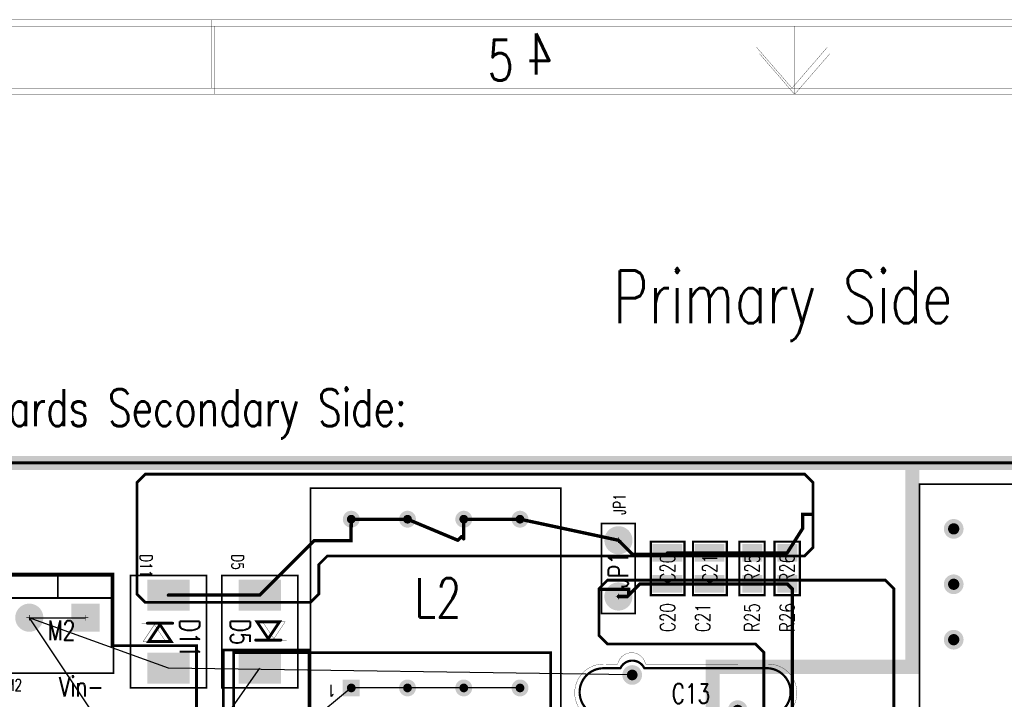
# Model space of a CAD drawing. Extents: x -4.8 to 11.7, y -3.6 to 8.1.
# Tile 42 of 53: x 0.7 to 4.2, y 5.7 to 8.1. Entities that reach past the tile are written whole.
import ezdxf
from ezdxf.enums import TextEntityAlignment as Align

# ---------------------------------------------------------------- set-up
doc = ezdxf.new("R2010")
doc.units = 0
for name, pattern in [('SIG_24', [2, 1, 1]), ('SIG_33', [2, 1, 1]), ('SIG_4', [2, 1, 1]), ('SIG_43', [2, 1, 1]), ('SIG_8', [2, 1, 1])]:
    doc.linetypes.add(name, pattern=pattern)
for name, color, linetype in [('2D_LINE_02', 231, 'CONTINUOUS'), ('2D_LINE_03', 112, 'CONTINUOUS'), ('2D_LINE_129', 2, 'CONTINUOUS'), ('2D_LINE_130', 106, 'CONTINUOUS'), ('BOARD_OUTLINE_00', 254, 'CONTINUOUS'), ('COPPER_01', 1, 'CONTINUOUS'), ('COPPER_04', 5, 'CONTINUOUS'), ('DRIL_NPLTE_THRU_01', 16, 'CONTINUOUS'), ('DRIL_NPLTE_THRU_04', 176, 'CONTINUOUS'), ('DRIL_PLTE_THRU_01', 16, 'CONTINUOUS'), ('DRIL_PLTE_THRU_04', 176, 'CONTINUOUS'), ('DRIL_SYMBOL', 254, 'CONTINUOUS'), ('LINK_00', 2, 'CONTINUOUS'), ('PADS_BOT', 5, 'CONTINUOUS'), ('PADS_INNER', 1, 'CONTINUOUS'), ('PADS_TOP', 1, 'CONTINUOUS'), ('PART_NAME_123', 255, 'CONTINUOUS'), ('PART_NAME_129', 2, 'CONTINUOUS'), ('PART_TOP_2DLINE_123', 255, 'CONTINUOUS'), ('PART_TOP_2DLINE_129', 2, 'CONTINUOUS'), ('PART_TOP_COPPER_123', 255, 'CONTINUOUS'), ('PART_TOP_TEXT_129', 2, 'CONTINUOUS'), ('TEXT_123', 255, 'CONTINUOUS'), ('TEXT_129', 2, 'CONTINUOUS'), ('TEXT_130', 106, 'CONTINUOUS'), ('TRACE_01', 1, 'CONTINUOUS')]:
    doc.layers.add(name, color=color, linetype=linetype)
doc.styles.add('W0$00075', font='simplex', dxfattribs={"width": 0.75})
doc.styles.add('W0$001', font='simplex', dxfattribs={"width": 0.75})
doc.styles.add('W0$006', font='simplex', dxfattribs={"width": 0.75})
doc.styles.add('W0$008', font='simplex', dxfattribs={"width": 0.75})
doc.styles.add('W0$01', font='simplex', dxfattribs={"width": 0.75})

# ---------------------------------------------------------------- blocks, each defined once
blk = doc.blocks.new('BOARD_1')
at = {"layer": 'BOARD_OUTLINE_00', "const_width": 0.01}
blk.add_lwpolyline([(0.0943, 1.2005), (7.4193, 1.2005), (7.4193, -5.5995), (0.0943, -5.5995)], close=True, dxfattribs=at)
blk = doc.blocks.new('SMOOTH_0$001')
at = {"const_width": 0.0005}
blk.add_lwpolyline([(-0.00025, 0, 1), (0.00025, 0, 1)], format="xyb", close=True, dxfattribs=at)
blk = doc.blocks.new('DRAWING_89')
at = {"layer": '2D_LINE_130', "const_width": 0.001}
for points in [[(15.9061, -0.4699), (-0.5924, -0.4699), (-0.5924, 10.2056), (15.9061, 10.2056)], [(15.6787, -0.2272), (-0.3346, -0.2272), (-0.3346, 9.963), (15.6787, 9.963)]]:
    blk.add_lwpolyline(points, close=True, dxfattribs=at)
for points in [[(5.5946, 9.963), (5.5946, 10.2056)], [(7.6569, 9.963), (7.6569, 10.2056)], [(7.6569, 9.9628), (7.5313, 10.1074)], [(7.6569, 9.9628), (7.7819, 10.1074)]]:
    blk.add_lwpolyline(points, dxfattribs=at)
at = {"layer": '2D_LINE_130'}
for p in [(5.5946, 10.2056), (7.6569, 10.2056), (7.5313, 10.1074), (7.7819, 10.1074), (5.5946, 9.963), (7.6569, 9.963), (7.6569, 9.9628), (7.6569, 9.9628)]:
    blk.add_blockref('SMOOTH_0$001', p, dxfattribs=at)
at = {"layer": 'TEXT_130', "style": 'W0$00075', "text_generation_flag": 2, "width": 0.75}
blk.add_text('4', height=0.1456, dxfattribs=at).set_placement((6.8077, 10.0115))
blk = doc.blocks.new('DRAWING_94')
at = {"layer": '2D_LINE_129', "const_width": 0.001}
blk.add_lwpolyline([(0, 0), (16.4985, 0), (16.4985, 10.6755), (0, 10.6755)], close=True, dxfattribs=at)
blk = doc.blocks.new('DRAWING_117')
at = {"layer": '2D_LINE_129', "const_width": 0.001}
blk.add_lwpolyline([(0, 0), (16.0133, 0), (16.0133, 10.1903), (0, 10.1903)], close=True, dxfattribs=at)
blk = doc.blocks.new('DRAWING_118')
at = {"layer": '2D_LINE_129', "const_width": 0.001}
blk.add_lwpolyline([(0, 0), (-0.125, 0.1446)], dxfattribs=at)
at = {"layer": '2D_LINE_129'}
for p in [(-0.125, 0.1446), (0, 0)]:
    blk.add_blockref('SMOOTH_0$001', p, dxfattribs=at)
blk = doc.blocks.new('DRAWING_119')
at = {"layer": '2D_LINE_129', "const_width": 0.001}
blk.add_lwpolyline([(0, 0), (0, 0.2426)], dxfattribs=at)
at = {"layer": '2D_LINE_129'}
for p in [(0, 0.2426), (0, 0)]:
    blk.add_blockref('SMOOTH_0$001', p, dxfattribs=at)
blk = doc.blocks.new('DRAWING_120')
at = {"layer": '2D_LINE_129', "const_width": 0.001}
blk.add_lwpolyline([(0, 0), (0.1256, 0.1446)], dxfattribs=at)
at = {"layer": '2D_LINE_129'}
for p in [(0.1256, 0.1446), (0, 0)]:
    blk.add_blockref('SMOOTH_0$001', p, dxfattribs=at)
blk = doc.blocks.new('DRAWING_121')
at = {"layer": '2D_LINE_129', "const_width": 0.001}
blk.add_lwpolyline([(0, 0), (0, 0.2426)], dxfattribs=at)
at = {"layer": '2D_LINE_129'}
for p in [(0, 0.2426), (0, 0)]:
    blk.add_blockref('SMOOTH_0$001', p, dxfattribs=at)
blk = doc.blocks.new('DRAWING_167')
at = {"layer": '2D_LINE_02', "const_width": 0.05}
blk.add_lwpolyline([(0.0943, 1.2005), (7.4193, 1.2005), (7.4193, -5.5995), (0.0943, -5.5995)], close=True, dxfattribs=at)
blk = doc.blocks.new('DRAWING_168')
at = {"layer": '2D_LINE_03', "const_width": 0.05}
blk.add_lwpolyline([(0.0943, 1.2005), (7.4193, 1.2005), (7.4193, -5.5995), (0.0943, -5.5995)], close=True, dxfattribs=at)
blk = doc.blocks.new('SMOOTH_0$05')
at = {"const_width": 0.025}
blk.add_lwpolyline([(-0.0125, 0, 1), (0.0125, 0, 1)], format="xyb", close=True, dxfattribs=at)
blk = doc.blocks.new('DRAWING_276')
at = {"layer": '2D_LINE_02', "const_width": 0.05}
blk.add_lwpolyline([(0.0746, 0.0502), (4.145, 0.0502), (4.145, -0.675), (3.4351, -0.675), (3.4351, -0.9951), (3.57, -0.9951), (3.57, -4.45), (2.89, -4.45), (2.89, -3.38), (0.0746, -3.38)], close=True, dxfattribs=at)
at = {"layer": '2D_LINE_02'}
for p in [(4.145, 0.0502), (3.4351, -0.675), (4.145, -0.675)]:
    blk.add_blockref('SMOOTH_0$05', p, dxfattribs=at)
blk = doc.blocks.new('SMOOTH_0$01')
at = {"const_width": 0.005}
blk.add_lwpolyline([(-0.0025, 0, 1), (0.0025, 0, 1)], format="xyb", close=True, dxfattribs=at)
blk = doc.blocks.new('COPPER_272')
at = {"layer": 'COPPER_01', "const_width": 0.01}
blk.add_lwpolyline([(0.067, -0.03), (0.097, 0), (1.085, 0), (1.115, -0.03), (1.115, -1.462), (1.085, -1.492), (0.683, -1.492), (0.653, -1.462), (0.653, -0.257), (0.623, -0.227), (0.097, -0.227), (0.067, -0.197)], close=True, dxfattribs=at)
at = {"layer": 'COPPER_01'}
for p in [(0.097, 0), (1.085, 0), (0.067, -0.03), (1.115, -0.03), (0.067, -0.197), (0.097, -0.227), (0.623, -0.227), (0.653, -0.257), (0.653, -1.462), (1.115, -1.462), (0.683, -1.492), (1.085, -1.492)]:
    blk.add_blockref('SMOOTH_0$01', p, dxfattribs=at)
blk = doc.blocks.new('COPPER_273')
at = {"layer": 'COPPER_01', "const_width": 0.01}
blk.add_lwpolyline([(0, 0.0809), (-0.03, 0.1109), (-2.374, 0.1109), (-2.404, 0.0809), (-2.404, -0.315), (-2.374, -0.345), (-1.787, -0.345), (-1.757, -0.315), (-1.757, -0.21), (-1.727, -0.18), (-0.03, -0.18), (0, -0.15)], close=True, dxfattribs=at)
at = {"layer": 'COPPER_01'}
for p in [(-2.374, 0.1109), (-0.03, 0.1109), (-2.404, 0.0809), (0, 0.0809), (-1.727, -0.18), (-0.03, -0.18), (0, -0.15), (-1.757, -0.21), (-2.404, -0.315), (-1.757, -0.315), (-2.374, -0.345), (-1.787, -0.345)]:
    blk.add_blockref('SMOOTH_0$01', p, dxfattribs=at)
blk = doc.blocks.new('COPPER_274')
at = {"layer": 'COPPER_04', "const_width": 0.01}
blk.add_lwpolyline([(0, 0.1442), (-1.127, 0.1442), (-1.127, -0.3561), (-1.307, -0.3561), (-1.307, -0.5011), (-1.046, -0.5011), (-1.046, -0.8861), (-1.204, -0.8861), (-1.204, -0.9761), (-1.017, -0.9761), (-1.017, -1.1911), (-1.3039, -1.1911), (-1.3039, -1.3311), (-1.009, -1.3311), (-1.009, -2.126), (-1.2739, -2.126), (-1.2739, -1.8811), (-1.2089, -1.8811), (-1.2089, -1.7761), (-1.355, -1.7761), (-1.355, -2.437), (-1.28, -2.437), (-1.28, -2.297), (-0.8289, -2.297), (-0.8289, -0.0961), (0, -0.0961)], close=True, dxfattribs=at)
at = {"layer": 'COPPER_04'}
for p in [(-1.127, 0.1442), (0, 0.1442), (-0.8289, -0.0961), (0, -0.0961), (-1.307, -0.3561), (-1.127, -0.3561), (-1.307, -0.5011), (-1.046, -0.5011), (-1.204, -0.8861), (-1.046, -0.8861), (-1.204, -0.9761), (-1.017, -0.9761), (-1.3039, -1.1911), (-1.017, -1.1911), (-1.3039, -1.3311), (-1.009, -1.3311), (-1.355, -1.7761), (-1.2089, -1.7761), (-1.2739, -1.8811), (-1.2089, -1.8811), (-1.2739, -2.126), (-1.009, -2.126), (-1.28, -2.297), (-0.8289, -2.297), (-1.355, -2.437), (-1.28, -2.437)]:
    blk.add_blockref('SMOOTH_0$01', p, dxfattribs=at)
blk = doc.blocks.new('COPPER_287')
at = {"layer": 'COPPER_04', "const_width": 0.01}
blk.add_lwpolyline([(0, 0), (0.4, 0), (0.4, -0.2498), (0.6996, -0.2498), (0.6996, -0.5248), (0.5, -0.5248), (0.5, -0.7748), (0, -0.7748)], close=True, dxfattribs=at)
at = {"layer": 'COPPER_04'}
for p in [(0, 0), (0.4, 0), (0.4, -0.2498), (0.6996, -0.2498), (0.5, -0.5248), (0.6996, -0.5248), (0, -0.7748), (0.5, -0.7748)]:
    blk.add_blockref('SMOOTH_0$01', p, dxfattribs=at)
blk = doc.blocks.new('COPPER_289')
at = {"layer": 'COPPER_01', "const_width": 0.01}
blk.add_lwpolyline([(0, 0), (0.4, 0), (0.4, -0.2498), (0.6996, -0.2498), (0.6996, -0.5248), (0.5, -0.5248), (0.5, -0.7748), (0, -0.7748)], close=True, dxfattribs=at)
at = {"layer": 'COPPER_01'}
for p in [(0, 0), (0.4, 0), (0.4, -0.2498), (0.6996, -0.2498), (0.5, -0.5248), (0.6996, -0.5248), (0, -0.7748), (0.5, -0.7748)]:
    blk.add_blockref('SMOOTH_0$01', p, dxfattribs=at)
blk = doc.blocks.new('COPPER_290')
at = {"layer": 'COPPER_01', "const_width": 0.01}
blk.add_lwpolyline([(0, 0), (-0.035, 0), (-0.035, 0.1499), (0.8301, 0.1499), (0.8301, -0.0901), (0.9951, -0.0901), (0.9951, -0.0101), (0.9601, -0.0101), (0.9601, 0.1299), (1.2501, 0.1299), (1.2501, 0.6049), (0.9001, 0.6049), (0.9001, 0.4499), (1.0501, 0.4499), (1.0501, 0.2499), (0.55, 0.2499), (0.55, 0.6749), (0.3501, 0.6749), (0.3501, 0.935), (0.0451, 0.935), (0.0451, 0.6299), (-0.1199, 0.6299), (-0.1199, 0.4499), (0.0551, 0.4499), (0.0551, 0.2499), (-0.4899, 0.2499), (-0.4899, -0.5748), (-0.7254, -0.5748), (-0.7254, -1.3248), (-0.2599, -1.3248), (-0.2599, -0.1), (0, -0.1)], close=True, dxfattribs=at)
at = {"layer": 'COPPER_01'}
for p in [(0.0451, 0.935), (0.3501, 0.935), (0.3501, 0.6749), (0.55, 0.6749), (-0.1199, 0.6299), (0.0451, 0.6299), (0.9001, 0.6049), (1.2501, 0.6049), (-0.1199, 0.4499), (0.0551, 0.4499), (0.9001, 0.4499), (1.0501, 0.4499), (-0.4899, 0.2499), (0.0551, 0.2499), (0.55, 0.2499), (1.0501, 0.2499), (-0.035, 0.1499), (0.8301, 0.1499), (0.9601, 0.1299), (1.2501, 0.1299), (-0.035, 0), (0, 0), (0.9601, -0.0101), (0.9951, -0.0101), (-0.2599, -0.1), (0, -0.1), (0.8301, -0.0901), (0.9951, -0.0901), (-0.7254, -0.5748), (-0.4899, -0.5748), (-0.7254, -1.3248), (-0.2599, -1.3248)]:
    blk.add_blockref('SMOOTH_0$01', p, dxfattribs=at)
blk = doc.blocks.new('SMOOTH_0$006')
at = {"const_width": 0.003}
blk.add_lwpolyline([(-0.0015, 0, 1), (0.0015, 0, 1)], format="xyb", close=True, dxfattribs=at)
blk = doc.blocks.new('PART_BODY_TOP_200')
at = {"layer": 'PART_TOP_2DLINE_123', "const_width": 0.006}
blk.add_lwpolyline([(0.3, 0.197), (-0.1, 0.197), (-0.1, -0.157), (0.3, -0.157)], close=True, dxfattribs=at)
for points in [[(0.3, -0.07), (-0.1, -0.07)], [(0.099, -0.157), (0.099, -0.07)]]:
    blk.add_lwpolyline(points, dxfattribs=at)
at = {"layer": 'PART_TOP_2DLINE_129', "const_width": 0.001}
blk.add_lwpolyline([(0.3, 0.197), (-0.1, 0.197), (-0.1, -0.157), (0.3, -0.157)], close=True, dxfattribs=at)
for points in [[(0.3, -0.07), (-0.1, -0.07)], [(0.099, -0.157), (0.099, -0.07)]]:
    blk.add_lwpolyline(points, dxfattribs=at)
at = {"layer": 'PART_TOP_2DLINE_123'}
for p in [(-0.1, 0.197), (0.3, 0.197), (-0.1, -0.07), (0.099, -0.07), (0.3, -0.07), (-0.1, -0.157), (0.099, -0.157), (0.3, -0.157)]:
    blk.add_blockref('SMOOTH_0$006', p, dxfattribs=at)
at = {"layer": 'PART_TOP_2DLINE_129'}
for p in [(-0.1, 0.197), (0.3, 0.197), (-0.1, -0.07), (0.099, -0.07), (0.3, -0.07), (-0.1, -0.157), (0.099, -0.157), (0.3, -0.157)]:
    blk.add_blockref('SMOOTH_0$001', p, dxfattribs=at)
blk = doc.blocks.new('DRIL_SYMBOL_0$052')
at = {"layer": 'DRIL_SYMBOL', "const_width": 0.002}
for points in [[(-0.01, 0), (0.01, 0)], [(0, -0.01), (0, 0.01)]]:
    blk.add_lwpolyline(points, dxfattribs=at)
blk = doc.blocks.new('DRIL_HOLE_0$052')
at = {"const_width": 0.026}
blk.add_lwpolyline([(-0.013, 0, 1), (0.013, 0, 1)], format="xyb", close=True, dxfattribs=at)
blk.add_blockref('DRIL_SYMBOL_0$052', (0, 0))
blk = doc.blocks.new('PAD_17')
at = {"const_width": 0.05}
blk.add_lwpolyline([(0, -0.025, 1), (0, 0.025, 1)], format="xyb", close=True, dxfattribs=at)
blk = doc.blocks.new('PAD_18')
at = {"const_width": 0.1}
blk.add_lwpolyline([(-0.05, 0), (0.05, 0)], dxfattribs=at)
blk = doc.blocks.new('STK_TOP_45')
at = {"layer": 'DRIL_PLTE_THRU_01'}
blk.add_blockref('DRIL_HOLE_0$052', (0, 0), dxfattribs=at)
at = {"layer": 'DRIL_PLTE_THRU_04'}
blk.add_blockref('DRIL_HOLE_0$052', (0, 0), dxfattribs=at)
at = {"layer": 'PADS_BOT'}
blk.add_blockref('PAD_18', (0, 0), dxfattribs=at)
at = {"layer": 'PADS_INNER'}
blk.add_blockref('PAD_17', (0, 0), dxfattribs=at)
at = {"layer": 'PADS_TOP'}
blk.add_blockref('PAD_18', (0, 0), dxfattribs=at)
blk = doc.blocks.new('STK_TOP_46')
at = {"layer": 'DRIL_PLTE_THRU_01'}
blk.add_blockref('DRIL_HOLE_0$052', (0, 0), dxfattribs=at)
at = {"layer": 'DRIL_PLTE_THRU_04'}
blk.add_blockref('DRIL_HOLE_0$052', (0, 0), dxfattribs=at)
at = {"layer": 'PADS_BOT'}
blk.add_blockref('PAD_17', (0, 0), dxfattribs=at)
at = {"layer": 'PADS_INNER'}
blk.add_blockref('PAD_17', (0, 0), dxfattribs=at)
at = {"layer": 'PADS_TOP'}
blk.add_blockref('PAD_17', (0, 0), dxfattribs=at)
blk = doc.blocks.new('SYM_TOP_33')
for name, p in [('PART_BODY_TOP_200', (0, 0)), ('STK_TOP_45', (0, 0)), ('STK_TOP_46', (0.2, 0))]:
    blk.add_blockref(name, p)
blk = doc.blocks.new('PART_TOP_31')
blk.add_blockref('SYM_TOP_33', (0, 0))
at = {"layer": 'PART_NAME_123', "style": 'W0$006', "width": 0.75}
blk.add_text('M2', height=0.042, rotation=180, dxfattribs=at).set_placement((0.285, 0.26))
at = {"layer": 'PART_NAME_129', "style": 'W0$001', "width": 0.75}
blk.add_text('M2', height=0.07, rotation=180, dxfattribs=at).set_placement((0.135, 0.08))
blk = doc.blocks.new('SMOOTH_0$008')
at = {"const_width": 0.004}
blk.add_lwpolyline([(-0.002, 0, 1), (0.002, 0, 1)], format="xyb", close=True, dxfattribs=at)
blk = doc.blocks.new('PART_BODY_TOP_182')
at = {"layer": 'PART_TOP_2DLINE_123', "const_width": 0.008}
blk.add_lwpolyline([(0.042, 0.02, 0.708039), (-0.043, 0.02), (-0.098, 0.02, 1.061174), (-0.098, -0.15), (0.332, -0.15, 0.634619), (0.417, -0.15), (0.477, -0.15, 1), (0.477, 0.02)], format="xyb", close=True, dxfattribs=at)
at = {"layer": 'PART_TOP_2DLINE_129', "const_width": 0.001}
blk.add_lwpolyline([(0.477, -0.165, 1), (0.477, 0.04), (0.042, 0.04, 0.708039), (-0.043, 0.04), (-0.108, 0.04, 1), (-0.108, -0.165), (0.3277, -0.1648, 0.819949), (0.4263, -0.1648), (0.482, -0.165)], format="xyb", dxfattribs=at)
at = {"layer": 'PART_TOP_2DLINE_123'}
for p in [(-0.098, 0.02), (-0.043, 0.02), (0.042, 0.02), (-0.098, -0.15), (0.332, -0.15), (0.417, -0.15), (0.477, -0.15)]:
    blk.add_blockref('SMOOTH_0$008', p, dxfattribs=at)
at = {"layer": 'PART_TOP_2DLINE_129'}
for p in [(0.477, 0.04), (0.477, -0.165)]:
    blk.add_blockref('SMOOTH_0$001', p, dxfattribs=at)
blk = doc.blocks.new('DRIL_SYMBOL_0$038')
at = {"layer": 'DRIL_SYMBOL', "const_width": 0.002}
for points in [[(-0.01, 0), (0.01, 0)], [(0, -0.01), (0, 0.01)]]:
    blk.add_lwpolyline(points, dxfattribs=at)
blk = doc.blocks.new('DRIL_HOLE_0$038')
at = {"const_width": 0.019}
blk.add_lwpolyline([(-0.0095, 0, 1), (0.0095, 0, 1)], format="xyb", close=True, dxfattribs=at)
blk.add_blockref('DRIL_SYMBOL_0$038', (0, 0))
blk = doc.blocks.new('PAD_3')
at = {"const_width": 0.035}
blk.add_lwpolyline([(0, -0.0175, 1), (0, 0.0175, 1)], format="xyb", close=True, dxfattribs=at)
blk = doc.blocks.new('STK_TOP_20')
at = {"layer": 'DRIL_PLTE_THRU_01'}
blk.add_blockref('DRIL_HOLE_0$038', (0, 0), dxfattribs=at)
at = {"layer": 'DRIL_PLTE_THRU_04'}
blk.add_blockref('DRIL_HOLE_0$038', (0, 0), dxfattribs=at)
at = {"layer": 'PADS_BOT'}
blk.add_blockref('PAD_3', (0, 0), dxfattribs=at)
at = {"layer": 'PADS_INNER'}
blk.add_blockref('PAD_3', (0, 0), dxfattribs=at)
at = {"layer": 'PADS_TOP'}
blk.add_blockref('PAD_3', (0, 0), dxfattribs=at)
blk = doc.blocks.new('SYM_TOP_15')
for name, p in [('PART_BODY_TOP_182', (0, 0)), ('STK_TOP_20', (0, -0.001)), ('STK_TOP_20', (0.375, -0.126))]:
    blk.add_blockref(name, p)
blk = doc.blocks.new('PART_TOP_67')
blk.add_blockref('SYM_TOP_15', (0, 0))
at = {"layer": 'PART_NAME_123', "style": 'W0$006', "width": 0.75}
blk.add_text('C13', height=0.042, rotation=180, dxfattribs=at).set_placement((-0.0706, 0.0848))
at = {"layer": 'PART_NAME_129', "style": 'W0$001', "width": 0.75}
blk.add_text('C13', height=0.07, rotation=180, dxfattribs=at).set_placement((0.235, -0.025))
blk = doc.blocks.new('PART_BODY_TOP_192')
at = {"layer": 'PART_TOP_2DLINE_123', "const_width": 0.006}
blk.add_lwpolyline([(0.445, 0.41), (-0.445, 0.41), (-0.445, -0.41), (0.445, -0.41)], close=True, dxfattribs=at)
at = {"layer": 'PART_TOP_2DLINE_129', "const_width": 0.001}
blk.add_lwpolyline([(0.445, 0.41), (-0.445, 0.41), (-0.445, -0.41), (0.445, -0.41)], close=True, dxfattribs=at)
at = {"layer": 'PART_TOP_COPPER_123', "const_width": 0.01}
blk.add_lwpolyline([(-0.5122, -0.4306), (-0.4722, -0.4306), (-0.4722, -0.4706), (-0.5122, -0.4706)], close=True, dxfattribs=at)
at = {"layer": 'PART_TOP_2DLINE_123'}
for p in [(-0.445, 0.41), (0.445, 0.41), (-0.445, -0.41), (0.445, -0.41)]:
    blk.add_blockref('SMOOTH_0$006', p, dxfattribs=at)
at = {"layer": 'PART_TOP_2DLINE_129'}
for p in [(-0.445, 0.41), (0.445, 0.41), (-0.445, -0.41), (0.445, -0.41)]:
    blk.add_blockref('SMOOTH_0$001', p, dxfattribs=at)
at = {"layer": 'PART_TOP_COPPER_123'}
for p in [(-0.5122, -0.4306), (-0.4722, -0.4306), (-0.5122, -0.4706), (-0.4722, -0.4706)]:
    blk.add_blockref('SMOOTH_0$01', p, dxfattribs=at)
at = {"layer": 'PART_TOP_TEXT_129', "style": 'W0$001', "width": 0.75}
blk.add_text('1', height=0.042, rotation=180, dxfattribs=at).set_placement((-0.37, -0.31), align=Align.MIDDLE_CENTER)
blk = doc.blocks.new('DRIL_SYMBOL_0$031')
at = {"layer": 'DRIL_SYMBOL', "const_width": 0.002}
for points in [[(-0.01, 0), (0.01, 0)], [(0, -0.01), (0, 0.01)]]:
    blk.add_lwpolyline(points, dxfattribs=at)
blk = doc.blocks.new('DRIL_HOLE_0$031')
at = {"const_width": 0.0155}
blk.add_lwpolyline([(-0.00775, 0, 1), (0.00775, 0, 1)], format="xyb", close=True, dxfattribs=at)
blk.add_blockref('DRIL_SYMBOL_0$031', (0, 0))
blk = doc.blocks.new('PAD_27')
at = {"const_width": 0.03}
blk.add_lwpolyline([(0, -0.015, 1), (0, 0.015, 1)], format="xyb", close=True, dxfattribs=at)
blk = doc.blocks.new('PAD_28')
at = {"const_width": 0.06}
blk.add_lwpolyline([(-0.03, 0), (0.03, 0)], dxfattribs=at)
blk = doc.blocks.new('STK_TOP_37')
at = {"layer": 'DRIL_PLTE_THRU_01'}
blk.add_blockref('DRIL_HOLE_0$031', (0, 0), dxfattribs=at)
at = {"layer": 'DRIL_PLTE_THRU_04'}
blk.add_blockref('DRIL_HOLE_0$031', (0, 0), dxfattribs=at)
at = {"layer": 'PADS_BOT'}
blk.add_blockref('PAD_28', (0, 0), dxfattribs=at)
at = {"layer": 'PADS_INNER'}
blk.add_blockref('PAD_27', (0, 0), dxfattribs=at)
at = {"layer": 'PADS_TOP'}
blk.add_blockref('PAD_28', (0, 0), dxfattribs=at)
blk = doc.blocks.new('STK_TOP_36')
at = {"layer": 'DRIL_PLTE_THRU_01'}
blk.add_blockref('DRIL_HOLE_0$031', (0, 0), dxfattribs=at)
at = {"layer": 'DRIL_PLTE_THRU_04'}
blk.add_blockref('DRIL_HOLE_0$031', (0, 0), dxfattribs=at)
at = {"layer": 'PADS_BOT'}
blk.add_blockref('PAD_27', (0, 0), dxfattribs=at)
at = {"layer": 'PADS_INNER'}
blk.add_blockref('PAD_27', (0, 0), dxfattribs=at)
at = {"layer": 'PADS_TOP'}
blk.add_blockref('PAD_27', (0, 0), dxfattribs=at)
blk = doc.blocks.new('SYM_TOP_25')
for name, p in [('PART_BODY_TOP_192', (0, 0)), ('STK_TOP_36', (-0.3, 0.3)), ('STK_TOP_36', (-0.1, 0.3)), ('STK_TOP_36', (0.1, 0.3)), ('STK_TOP_36', (0.3, 0.3)), ('STK_TOP_37', (-0.3, -0.3)), ('STK_TOP_36', (-0.1, -0.3)), ('STK_TOP_36', (0.1, -0.3)), ('STK_TOP_36', (0.3, -0.3))]:
    blk.add_blockref(name, p)
blk = doc.blocks.new('PART_TOP_69')
blk.add_blockref('SYM_TOP_25', (0, 0))
at = {"layer": 'PART_NAME_123', "style": 'W0$006', "width": 0.75}
blk.add_text('L2', height=0.042, rotation=180, dxfattribs=at).set_placement((-0.375, -0.45))
at = {"layer": 'PART_NAME_129', "style": 'W0$001', "width": 0.75}
blk.add_text('L2', height=0.14, dxfattribs=at).set_placement((-0.075, -0.05))
blk = doc.blocks.new('PART_BODY_TOP_202')
at = {"layer": 'PART_TOP_2DLINE_123', "const_width": 0.008}
blk.add_lwpolyline([(-0.095, -0.06), (0.095, -0.06), (0.095, 0.06), (-0.095, 0.06)], close=True, dxfattribs=at)
at = {"layer": 'PART_TOP_2DLINE_129', "const_width": 0.001}
blk.add_lwpolyline([(-0.095, -0.06), (0.095, -0.06), (0.095, 0.06), (-0.095, 0.06)], close=True, dxfattribs=at)
at = {"layer": 'PART_TOP_2DLINE_123'}
for p in [(-0.095, 0.06), (0.095, 0.06), (-0.095, -0.06), (0.095, -0.06)]:
    blk.add_blockref('SMOOTH_0$008', p, dxfattribs=at)
at = {"layer": 'PART_TOP_2DLINE_129'}
for p in [(-0.095, 0.06), (0.095, 0.06), (-0.095, -0.06), (0.095, -0.06)]:
    blk.add_blockref('SMOOTH_0$001', p, dxfattribs=at)
blk = doc.blocks.new('DRIL_HOLE_0')
blk.add_lwpolyline([(0, 0, 1), (0, 0, 1)], format="xyb", close=True)
blk = doc.blocks.new('PAD_0')
blk.add_lwpolyline([(0, 0, 1), (0, 0, 1)], format="xyb", close=True)
blk = doc.blocks.new('PAD_60')
at = {"const_width": 0.063}
blk.add_lwpolyline([(-0.052, 0), (0.054, 0)], dxfattribs=at)
blk = doc.blocks.new('STK_TOP_48')
at = {"layer": 'DRIL_PLTE_THRU_01'}
blk.add_blockref('DRIL_HOLE_0', (0, 0), dxfattribs=at)
at = {"layer": 'DRIL_PLTE_THRU_04'}
blk.add_blockref('DRIL_HOLE_0', (0, 0), dxfattribs=at)
at = {"layer": 'PADS_BOT'}
blk.add_blockref('PAD_0', (0, 0), dxfattribs=at)
at = {"layer": 'PADS_INNER'}
blk.add_blockref('PAD_0', (0, 0), dxfattribs=at)
at = {"layer": 'PADS_TOP', "rotation": 90}
blk.add_blockref('PAD_60', (0, 0), dxfattribs=at)
blk = doc.blocks.new('SYM_TOP_35')
for name, p in [('STK_TOP_48', (-0.055, 0)), ('STK_TOP_48', (0.055, 0)), ('PART_BODY_TOP_202', (0, 0))]:
    blk.add_blockref(name, p)
blk = doc.blocks.new('PART_TOP_75')
blk.add_blockref('SYM_TOP_35', (0, 0))
at = {"layer": 'PART_NAME_123', "style": 'W0$008', "width": 0.75}
blk.add_text('C20', height=0.0525, dxfattribs=at).set_placement((-0.175, 0), align=Align.MIDDLE_CENTER)
at = {"layer": 'PART_NAME_129', "style": 'W0$001', "width": 0.75}
blk.add_text('C20', height=0.0525, dxfattribs=at).set_placement((0, 0), align=Align.MIDDLE_CENTER)
blk = doc.blocks.new('PART_TOP_76')
blk.add_blockref('SYM_TOP_35', (0, 0))
at = {"layer": 'PART_NAME_123', "style": 'W0$008', "width": 0.75}
blk.add_text('C21', height=0.0525, dxfattribs=at).set_placement((-0.175, 0.025), align=Align.MIDDLE_CENTER)
at = {"layer": 'PART_NAME_129', "style": 'W0$001', "width": 0.75}
blk.add_text('C21', height=0.0525, dxfattribs=at).set_placement((0, 0), align=Align.MIDDLE_CENTER)
blk = doc.blocks.new('PART_BODY_TOP_204')
at = {"layer": 'PART_TOP_2DLINE_123', "const_width": 0.006}
blk.add_lwpolyline([(-0.06, 0.06), (0.06, 0.06), (0.06, -0.26), (-0.06, -0.26)], close=True, dxfattribs=at)
at = {"layer": 'PART_TOP_2DLINE_129', "const_width": 0.001}
blk.add_lwpolyline([(-0.06, 0.06), (0.06, 0.06), (0.06, -0.26), (-0.06, -0.26)], close=True, dxfattribs=at)
at = {"layer": 'PART_TOP_2DLINE_123'}
for p in [(-0.06, 0.06), (0.06, 0.06), (-0.06, -0.26), (0.06, -0.26)]:
    blk.add_blockref('SMOOTH_0$006', p, dxfattribs=at)
at = {"layer": 'PART_TOP_2DLINE_129'}
for p in [(-0.06, 0.06), (0.06, 0.06), (-0.06, -0.26), (0.06, -0.26)]:
    blk.add_blockref('SMOOTH_0$001', p, dxfattribs=at)
blk = doc.blocks.new('DRIL_SYMBOL_0$055')
at = {"layer": 'DRIL_SYMBOL', "const_width": 0.002}
for points in [[(-0.01, 0), (0.01, 0)], [(0, -0.01), (0, 0.01)]]:
    blk.add_lwpolyline(points, dxfattribs=at)
blk = doc.blocks.new('DRIL_HOLE_0$055')
at = {"const_width": 0.0275}
blk.add_lwpolyline([(-0.01375, 0, 1), (0.01375, 0, 1)], format="xyb", close=True, dxfattribs=at)
blk.add_blockref('DRIL_SYMBOL_0$055', (0, 0))
blk = doc.blocks.new('STK_TOP_50')
at = {"layer": 'DRIL_PLTE_THRU_01'}
blk.add_blockref('DRIL_HOLE_0$055', (0, 0), dxfattribs=at)
at = {"layer": 'DRIL_PLTE_THRU_04'}
blk.add_blockref('DRIL_HOLE_0$055', (0, 0), dxfattribs=at)
at = {"layer": 'PADS_BOT'}
blk.add_blockref('PAD_17', (0, 0), dxfattribs=at)
at = {"layer": 'PADS_INNER'}
blk.add_blockref('PAD_17', (0, 0), dxfattribs=at)
at = {"layer": 'PADS_TOP'}
blk.add_blockref('PAD_17', (0, 0), dxfattribs=at)
blk = doc.blocks.new('SYM_TOP_37')
for name, p in [('PART_BODY_TOP_204', (0, 0)), ('STK_TOP_50', (0, 0)), ('STK_TOP_50', (0, -0.2))]:
    blk.add_blockref(name, p)
blk = doc.blocks.new('PART_TOP_77')
blk.add_blockref('SYM_TOP_37', (0, 0))
at = {"layer": 'PART_NAME_123', "style": 'W0$006', "width": 0.75}
blk.add_text('JP1', height=0.042, rotation=90, dxfattribs=at).set_placement((0.0246, 0.0902))
at = {"layer": 'PART_NAME_129', "style": 'W0$001', "width": 0.75}
blk.add_text('JP1', height=0.07, rotation=90, dxfattribs=at).set_placement((0.0346, -0.1698))
blk = doc.blocks.new('PART_BODY_TOP_205')
at = {"layer": 'PART_TOP_2DLINE_123', "const_width": 0.008}
blk.add_lwpolyline([(-0.095, -0.045), (0.095, -0.045), (0.095, 0.045), (-0.095, 0.045)], close=True, dxfattribs=at)
at = {"layer": 'PART_TOP_2DLINE_129', "const_width": 0.001}
blk.add_lwpolyline([(-0.095, -0.045), (0.095, -0.045), (0.095, 0.045), (-0.095, 0.045)], close=True, dxfattribs=at)
at = {"layer": 'PART_TOP_2DLINE_123'}
for p in [(-0.095, 0.045), (0.095, 0.045), (-0.095, -0.045), (0.095, -0.045)]:
    blk.add_blockref('SMOOTH_0$008', p, dxfattribs=at)
at = {"layer": 'PART_TOP_2DLINE_129'}
for p in [(-0.095, 0.045), (0.095, 0.045), (-0.095, -0.045), (0.095, -0.045)]:
    blk.add_blockref('SMOOTH_0$001', p, dxfattribs=at)
blk = doc.blocks.new('PAD_63')
at = {"const_width": 0.063}
blk.add_lwpolyline([(-0.0345, 0), (0.0365, 0)], dxfattribs=at)
blk = doc.blocks.new('STK_TOP_51')
at = {"layer": 'DRIL_PLTE_THRU_01'}
blk.add_blockref('DRIL_HOLE_0', (0, 0), dxfattribs=at)
at = {"layer": 'DRIL_PLTE_THRU_04'}
blk.add_blockref('DRIL_HOLE_0', (0, 0), dxfattribs=at)
at = {"layer": 'PADS_BOT'}
blk.add_blockref('PAD_0', (0, 0), dxfattribs=at)
at = {"layer": 'PADS_INNER'}
blk.add_blockref('PAD_0', (0, 0), dxfattribs=at)
at = {"layer": 'PADS_TOP', "rotation": 90}
blk.add_blockref('PAD_63', (0, 0), dxfattribs=at)
blk = doc.blocks.new('SYM_TOP_38')
for name, p in [('PART_BODY_TOP_205', (0, 0)), ('STK_TOP_51', (-0.055, 0)), ('STK_TOP_51', (0.055, 0))]:
    blk.add_blockref(name, p)
blk = doc.blocks.new('PART_TOP_85')
blk.add_blockref('SYM_TOP_38', (0, 0))
at = {"layer": 'PART_NAME_123', "style": 'W0$008', "width": 0.75}
blk.add_text('R25', height=0.0525, rotation=-180, dxfattribs=at).set_placement((0.175, 0), align=Align.MIDDLE_CENTER)
at = {"layer": 'PART_NAME_129', "style": 'W0$001', "width": 0.75}
blk.add_text('R25', height=0.0525, rotation=-180, dxfattribs=at).set_placement((0, 0.0003), align=Align.MIDDLE_CENTER)
blk = doc.blocks.new('PART_TOP_86')
blk.add_blockref('SYM_TOP_38', (0, 0))
at = {"layer": 'PART_NAME_123', "style": 'W0$008', "width": 0.75}
blk.add_text('R26', height=0.0525, rotation=-180, dxfattribs=at).set_placement((0.175, 0), align=Align.MIDDLE_CENTER)
at = {"layer": 'PART_NAME_129', "style": 'W0$001', "width": 0.75}
blk.add_text('R26', height=0.0525, rotation=-180, dxfattribs=at).set_placement((0, 0.0003), align=Align.MIDDLE_CENTER)
blk = doc.blocks.new('PART_BODY_TOP_173')
at = {"layer": 'PART_TOP_2DLINE_123'}
for points, const_width in [([(0.2, 0.135), (-0.2, 0.135), (-0.2, -0.135), (0.2, -0.135)], 0.006), ([(0.035, -0.07), (-0.025, -0.03), (0.035, 0.01)], 0.01), ([(0.035, -0.07), (-0.025, -0.03), (0.035, 0.01)], 0.01)]:
    blk.add_lwpolyline(points, close=True, dxfattribs=dict(at, const_width=const_width))
at = {"layer": 'PART_TOP_2DLINE_123', "const_width": 0.01}
blk.add_lwpolyline([(-0.03, 0.015), (-0.03, -0.075)], dxfattribs=at)
blk.add_lwpolyline([(-0.03, 0.015), (-0.03, -0.075)], dxfattribs=at)
at = {"layer": 'PART_TOP_2DLINE_129', "const_width": 0.001}
for points in [[(0.2, 0.135), (-0.2, 0.135), (-0.2, -0.135), (0.2, -0.135)], [(0.035, -0.09), (-0.025, -0.05), (0.035, -0.01)], [(0.035, -0.09), (-0.025, -0.05), (0.035, -0.01)]]:
    blk.add_lwpolyline(points, close=True, dxfattribs=at)
blk.add_lwpolyline([(-0.03, -0.005), (-0.03, -0.095)], dxfattribs=at)
blk.add_lwpolyline([(-0.03, -0.005), (-0.03, -0.095)], dxfattribs=at)
at = {"layer": 'PART_TOP_2DLINE_123'}
for name, p in [('SMOOTH_0$006', (-0.2, 0.135)), ('SMOOTH_0$006', (0.2, 0.135)), ('SMOOTH_0$01', (-0.03, 0.015)), ('SMOOTH_0$01', (-0.03, 0.015)), ('SMOOTH_0$01', (0.035, 0.01)), ('SMOOTH_0$01', (0.035, 0.01)), ('SMOOTH_0$01', (-0.025, -0.03)), ('SMOOTH_0$01', (-0.025, -0.03)), ('SMOOTH_0$01', (-0.03, -0.075)), ('SMOOTH_0$01', (-0.03, -0.075)), ('SMOOTH_0$01', (0.035, -0.07)), ('SMOOTH_0$01', (0.035, -0.07)), ('SMOOTH_0$006', (-0.2, -0.135)), ('SMOOTH_0$006', (0.2, -0.135))]:
    blk.add_blockref(name, p, dxfattribs=at)
at = {"layer": 'PART_TOP_2DLINE_129'}
for p in [(-0.2, 0.135), (0.2, 0.135), (-0.03, -0.005), (-0.03, -0.005), (0.035, -0.01), (0.035, -0.01), (-0.025, -0.05), (-0.025, -0.05), (-0.03, -0.095), (-0.03, -0.095), (0.035, -0.09), (0.035, -0.09), (-0.2, -0.135), (0.2, -0.135)]:
    blk.add_blockref('SMOOTH_0$001', p, dxfattribs=at)
blk = doc.blocks.new('PAD_135')
at = {"const_width": 0.11}
blk.add_lwpolyline([(-0.075, 0), (0.075, 0)], dxfattribs=at)
blk = doc.blocks.new('STK_TOP_8')
at = {"layer": 'DRIL_NPLTE_THRU_01'}
blk.add_blockref('DRIL_HOLE_0', (0, 0), dxfattribs=at)
at = {"layer": 'DRIL_NPLTE_THRU_04'}
blk.add_blockref('DRIL_HOLE_0', (0, 0), dxfattribs=at)
at = {"layer": 'PADS_BOT'}
blk.add_blockref('PAD_0', (0, 0), dxfattribs=at)
at = {"layer": 'PADS_INNER'}
blk.add_blockref('PAD_0', (0, 0), dxfattribs=at)
at = {"layer": 'PADS_TOP', "rotation": 90}
blk.add_blockref('PAD_135', (0, 0), dxfattribs=at)
blk = doc.blocks.new('SYM_TOP_6')
for name, p in [('PART_BODY_TOP_173', (0, 0)), ('STK_TOP_8', (-0.13, 0)), ('STK_TOP_8', (0.13, 0))]:
    blk.add_blockref(name, p)
blk = doc.blocks.new('PART_TOP_259')
blk.add_blockref('SYM_TOP_6', (0, 0))
at = {"layer": 'PART_NAME_123', "style": 'W0$006', "width": 0.75}
blk.add_text('D11', height=0.042, dxfattribs=at).set_placement((-0.275, -0.1))
at = {"layer": 'PART_NAME_129', "style": 'W0$001', "width": 0.75}
blk.add_text('D11', height=0.07, dxfattribs=at).set_placement((-0.0448, 0.0404))
blk = doc.blocks.new('PART_TOP_260')
blk.add_blockref('SYM_TOP_6', (0, 0))
at = {"layer": 'PART_NAME_123', "style": 'W0$006', "width": 0.75}
blk.add_text('D5', height=0.042, rotation=180, dxfattribs=at).set_placement((0.275, 0.1))
at = {"layer": 'PART_NAME_129', "style": 'W0$001', "width": 0.75}
blk.add_text('D5', height=0.07, rotation=180, dxfattribs=at).set_placement((0.0448, 0.1046))
blk = doc.blocks.new('PART_BODY_TOP_269')
at = {"layer": 'PART_TOP_2DLINE_123', "const_width": 0.006}
blk.add_lwpolyline([(-0.751, 0.855), (0.75, 0.855), (0.75, -0.732), (-0.751, -0.732)], close=True, dxfattribs=at)
at = {"layer": 'PART_TOP_2DLINE_129', "const_width": 0.001}
blk.add_lwpolyline([(-0.751, 0.855), (0.75, 0.855), (0.75, -0.732), (-0.751, -0.732)], close=True, dxfattribs=at)
at = {"layer": 'PART_TOP_2DLINE_123'}
for p in [(-0.751, 0.855), (0.75, 0.855), (-0.751, -0.732), (0.75, -0.732)]:
    blk.add_blockref('SMOOTH_0$006', p, dxfattribs=at)
at = {"layer": 'PART_TOP_2DLINE_129'}
for p in [(-0.751, 0.855), (0.75, 0.855), (-0.751, -0.732), (0.75, -0.732)]:
    blk.add_blockref('SMOOTH_0$001', p, dxfattribs=at)
blk = doc.blocks.new('DRIL_SYMBOL_0$15')
at = {"layer": 'DRIL_SYMBOL', "const_width": 0.002}
for points in [[(-0.01, 0), (0.01, 0)], [(0, -0.01), (0, 0.01)]]:
    blk.add_lwpolyline(points, dxfattribs=at)
blk = doc.blocks.new('DRIL_HOLE_0$15')
at = {"const_width": 0.075}
blk.add_lwpolyline([(-0.0375, 0, 1), (0.0375, 0, 1)], format="xyb", close=True, dxfattribs=at)
blk.add_blockref('DRIL_SYMBOL_0$15', (0, 0))
blk = doc.blocks.new('PAD_143')
at = {"const_width": 0.1}
blk.add_lwpolyline([(0, -0.05, 1), (0, 0.05, 1)], format="xyb", close=True, dxfattribs=at)
blk = doc.blocks.new('STK_TOP_25')
at = {"layer": 'DRIL_PLTE_THRU_01'}
blk.add_blockref('DRIL_HOLE_0$15', (0, 0), dxfattribs=at)
at = {"layer": 'DRIL_PLTE_THRU_04'}
blk.add_blockref('DRIL_HOLE_0$15', (0, 0), dxfattribs=at)
at = {"layer": 'PADS_BOT'}
blk.add_blockref('PAD_143', (0, 0), dxfattribs=at)
at = {"layer": 'PADS_INNER'}
blk.add_blockref('PAD_143', (0, 0), dxfattribs=at)
at = {"layer": 'PADS_TOP'}
blk.add_blockref('PAD_143', (0, 0), dxfattribs=at)
blk = doc.blocks.new('DRIL_SYMBOL_0$04')
at = {"layer": 'DRIL_SYMBOL', "const_width": 0.002}
for points in [[(-0.01, 0), (0.01, 0)], [(0, -0.01), (0, 0.01)]]:
    blk.add_lwpolyline(points, dxfattribs=at)
blk = doc.blocks.new('DRIL_HOLE_0$04')
at = {"const_width": 0.02}
blk.add_lwpolyline([(-0.01, 0, 1), (0.01, 0, 1)], format="xyb", close=True, dxfattribs=at)
blk.add_blockref('DRIL_SYMBOL_0$04', (0, 0))
blk = doc.blocks.new('STK_TOP_16')
at = {"layer": 'DRIL_PLTE_THRU_01'}
blk.add_blockref('DRIL_HOLE_0$04', (0, 0), dxfattribs=at)
at = {"layer": 'DRIL_PLTE_THRU_04'}
blk.add_blockref('DRIL_HOLE_0$04', (0, 0), dxfattribs=at)
at = {"layer": 'PADS_BOT'}
blk.add_blockref('PAD_3', (0, 0), dxfattribs=at)
at = {"layer": 'PADS_INNER'}
blk.add_blockref('PAD_3', (0, 0), dxfattribs=at)
at = {"layer": 'PADS_TOP'}
blk.add_blockref('PAD_3', (0, 0), dxfattribs=at)
blk = doc.blocks.new('SYM_TOP_102')
for name, p in [('PART_BODY_TOP_269', (0, 0)), ('STK_TOP_16', (-0.5905, 0.733)), ('STK_TOP_16', (-0.3935, 0.733)), ('STK_TOP_16', (-0.1965, 0.733)), ('STK_TOP_16', (0.1965, 0.733)), ('STK_TOP_16', (0.3935, 0.733)), ('STK_TOP_16', (0.5905, 0.733)), ('STK_TOP_25', (0, -0.375)), ('STK_TOP_16', (-0.5905, -0.645)), ('STK_TOP_16', (-0.3935, -0.645)), ('STK_TOP_16', (0.3935, -0.645)), ('STK_TOP_16', (0.5905, -0.645)), ('STK_TOP_25', (0, -0.875))]:
    blk.add_blockref(name, p)
blk = doc.blocks.new('PART_TOP_277')
blk.add_blockref('SYM_TOP_102', (0, 0))
at = {"layer": 'PART_NAME_123', "style": 'W0$006', "width": 0.75}
blk.add_text('L1', height=0.042, rotation=270, dxfattribs=at).set_placement((-0.215, -0.82))
at = {"layer": 'PART_NAME_129', "style": 'W0$001', "width": 0.75}
blk.add_text('L1', height=0.14, rotation=270, dxfattribs=at).set_placement((-0.05, 0.13))
blk = doc.blocks.new('SMOOTH_0$012')
at = {"const_width": 0.006}
blk.add_lwpolyline([(-0.003, 0, 1), (0.003, 0, 1)], format="xyb", close=True, dxfattribs=at)

msp = doc.modelspace()

# ---------------------------------------------------------------- linework, layer by layer
at = {"layer": 'LINK_00', "linetype": 'SIG_8'}
for p, q in [((0.7057, 5.9495), (1.0557, 5.4245)), ((1.2004, 5.7698), (0.7057, 5.9495)), ((0.7057, 5.9495), (0.9057, 5.9495)), ((2.8494, 5.7458), (1.2004, 5.7698))]:
    msp.add_line(p, q, dxfattribs=at)
at = {"layer": 'LINK_00', "linetype": 'SIG_4'}
msp.add_line((1.3005, 5.4497), (1.5254, 5.7698), dxfattribs=at)
at = {"layer": 'LINK_00', "linetype": 'SIG_33'}
for p, q in [((1.8505, 5.6997), (1.3005, 5.2497)), ((2.0505, 5.6997), (1.8505, 5.6997)), ((2.2505, 5.6997), (2.0505, 5.6997)), ((2.4505, 5.6997), (2.2505, 5.6997))]:
    msp.add_line(p, q, dxfattribs=at)
at = {"layer": 'TRACE_01', "linetype": 'SIG_24', "const_width": 0.012}
for points in [[(1.5254, 6.0298), (1.7194, 6.2238), (1.8494, 6.2238), (1.8505, 6.2997)], [(1.8505, 6.2997), (2.0505, 6.2997)], [(2.2294, 6.2248), (2.0505, 6.2997)], [(2.2504, 6.2298), (2.2505, 6.2997)], [(2.2505, 6.2997), (2.4505, 6.2997)], [(2.8004, 6.2248), (2.4505, 6.2997)], [(3.4004, 6.1798), (3.4554, 6.2668), (3.4554, 6.3167), (3.4874, 6.3167)], [(2.2294, 6.2248), (2.2424, 6.2378)], [(2.2504, 6.2298), (2.2424, 6.2378)], [(2.8504, 6.1748), (2.8004, 6.2248)], [(2.8504, 6.1748), (2.9704, 6.1748), (2.9754, 6.1798)], [(3.1254, 6.1798), (2.9754, 6.1798)], [(3.2754, 6.1798), (3.1254, 6.1798)], [(3.2754, 6.1798), (3.4004, 6.1798)], [(1.2004, 6.0298), (1.5254, 6.0298)]]:
    msp.add_lwpolyline(points, dxfattribs=at)
at = {"layer": 'TRACE_01', "linetype": 'SIG_43', "const_width": 0.012}
for points in [[(2.8364, 6.0288), (2.8364, 6.0507), (2.7364, 6.0507)], [(2.8364, 6.0288), (2.8774, 6.0698), (2.9754, 6.0698)], [(2.9754, 6.0698), (3.1254, 6.0698)], [(3.1254, 6.0698), (3.2754, 6.0698)], [(3.2754, 6.0698), (3.4004, 6.0698)], [(3.4182, 4.6655), (3.4182, 6.052), (3.4004, 6.0698)], [(2.8004, 6.0248), (2.8324, 6.0248), (2.8364, 6.0288)]]:
    msp.add_lwpolyline(points, dxfattribs=at)

# ---------------------------------------------------------------- block references
for name, p in [('DRAWING_89', (-4.2394, -2.1304)), ('DRAWING_94', (-4.8225, -2.6223)), ('DRAWING_121', (1.3644, 7.8106)), ('DRAWING_119', (3.4268, 7.8106)), ('DRAWING_118', (3.4267, 7.8104)), ('DRAWING_120', (3.4267, 7.8104)), ('DRAWING_117', (-4.5951, -2.3796)), ('DRAWING_167', (-0.3193, 5.2995)), ('DRAWING_168', (-0.3193, 5.2995)), ('DRAWING_276', (-0.2996, 6.4498)), ('BOARD_1', (-0.3193, 5.2995)), ('PART_TOP_69', (2.1505, 5.9997)), ('PART_TOP_77', (2.8004, 6.2248))]:
    msp.add_blockref(name, p)
at = {"linetype": 'SIG_24'}
msp.add_blockref('COPPER_273', (3.4924, 6.3488), dxfattribs=at)
for name, p, rotation in [('PART_TOP_277', (4.7254, 5.6748), 90), ('PART_TOP_75', (2.9754, 6.1248), 90), ('PART_TOP_76', (3.1254, 6.1248), 90), ('PART_TOP_85', (3.2754, 6.1248), 270), ('PART_TOP_86', (3.4004, 6.1248), 270), ('PART_TOP_259', (1.2004, 5.8998), 270), ('PART_TOP_260', (1.5254, 5.8998), 90), ('PART_TOP_31', (0.9057, 5.9495), 180), ('PART_TOP_67', (3.2244, 5.6198), 180)]:
    msp.add_blockref(name, p, dxfattribs=dict(rotation=rotation))
at = {"linetype": 'SIG_8'}
for name in ['COPPER_287', 'COPPER_289']:
    msp.add_blockref(name, (0.6004, 6.0998), dxfattribs=at)
at = {"linetype": 'SIG_43'}
msp.add_blockref('COPPER_272', (2.6644, 6.0828), dxfattribs=at)
at = {"linetype": 'SIG_4'}
msp.add_blockref('COPPER_290', (1.3504, 4.8998), dxfattribs=at)
at = {"linetype": 'SIG_33'}
msp.add_blockref('COPPER_274', (2.5594, 5.6808), dxfattribs=at)
at = {"layer": 'TRACE_01'}
for p in [(1.8505, 6.2997), (1.8505, 6.2997), (2.0505, 6.2997), (2.0505, 6.2997), (2.2505, 6.2997), (2.2505, 6.2997), (2.4505, 6.2997), (2.4505, 6.2997), (3.4554, 6.3167), (3.4874, 6.3167), (3.4554, 6.2668), (2.2424, 6.2378), (2.2424, 6.2378), (2.2504, 6.2298), (2.2504, 6.2298), (1.7194, 6.2238), (1.8494, 6.2238), (2.2294, 6.2248), (2.2294, 6.2248), (2.8004, 6.2248), (2.8004, 6.2248), (2.8504, 6.1748), (2.8504, 6.1748), (2.9704, 6.1748), (2.9754, 6.1798), (2.9754, 6.1798), (3.1254, 6.1798), (3.1254, 6.1798), (3.2754, 6.1798), (3.2754, 6.1798), (3.4004, 6.1798), (3.4004, 6.1798), (2.7364, 6.0507), (2.8364, 6.0507), (2.8774, 6.0698), (2.9754, 6.0698), (2.9754, 6.0698), (3.1254, 6.0698), (3.1254, 6.0698), (3.2754, 6.0698), (3.2754, 6.0698), (3.4004, 6.0698), (3.4004, 6.0698), (3.4182, 6.052), (1.2004, 6.0298), (1.5254, 6.0298), (1.5254, 6.0298), (2.8004, 6.0248), (2.8324, 6.0248), (2.8364, 6.0288), (2.8364, 6.0288), (2.8364, 6.0288)]:
    msp.add_blockref('SMOOTH_0$012', p, dxfattribs=at)

# ---------------------------------------------------------------- texts
at = {"layer": 'TEXT_123', "style": 'W0$01', "width": 0.75}
msp.add_text('Vin-', height=0.07, dxfattribs=at).set_placement((0.8106, 5.6696))
at = {"layer": 'TEXT_129', "style": 'W0$001', "width": 0.75}
for s, height, p in [('5', 0.1456, (2.3349, 7.8591)), ('3) The Following are to be mounted on Heat Sink and Leads Bent towards Secondary Side:', 0.13125, (-4.1449, 6.6306))]:
    msp.add_text(s, height=height, dxfattribs=at).set_placement(p)
msp.add_text('Primary Side', height=0.186816, dxfattribs=at).set_placement((3.385, 7.09), align=Align.MIDDLE_CENTER)

doc.saveas('drawing.dxf')
